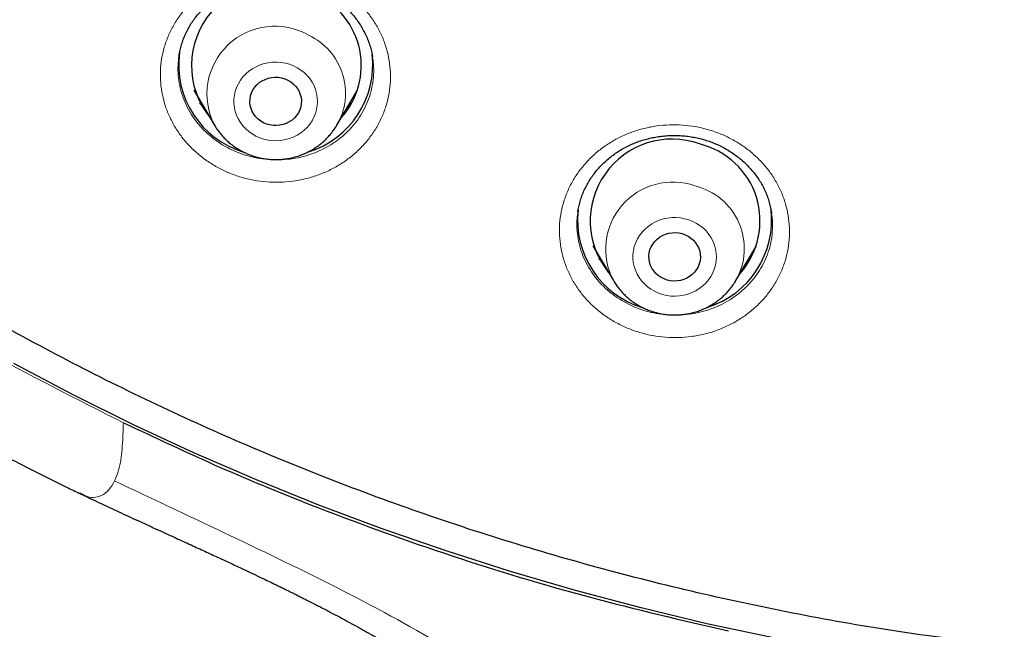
# Model space of a CAD drawing. Header units: millimetres. Extents: x 8 to 971, y 12 to 977.
# Tile 126 of 196: x 321 to 338, y 756 to 766. Entities that reach past the tile are written whole.
import ezdxf

# ---------------------------------------------------------------- set-up
doc = ezdxf.new("R2010")
doc.units = ezdxf.units.MM

msp = doc.modelspace()

# ---------------------------------------------------------------- linework, layer by layer
at = {"color": 7, "linetype": 'Continuous', "lineweight": 30}
for p, q in [((323.42, 765.813), (323.42, 765.806)), ((326.804, 765.782), (326.803, 765.792)), ((323.682, 765.211), (324.041, 764.602)), ((326.181, 764.602), (326.54, 765.211)), ((323.852, 764.923), (323.782, 764.988)), ((330.394, 763.096), (330.394, 763.092)), ((333.779, 763.06), (333.777, 763.074)), ((330.654, 762.497), (331.014, 761.888)), ((333.153, 761.888), (333.513, 762.497)), ((330.825, 762.209), (330.762, 762.267)), ((333.156, 761.891), (333.153, 761.888))]:
    msp.add_line(p, q, dxfattribs=at)
at = {"color": 252, "linetype": 'Continuous', "lineweight": 0, "flags": 128}
for points in [[(324.766, 764.412), (324.834, 764.382), (324.905, 764.358), (324.979, 764.342), (325.053, 764.333), (325.128, 764.331), (325.203, 764.336), (325.277, 764.349), (325.35, 764.368), (325.419, 764.395), (325.486, 764.428), (325.548, 764.467), (325.606, 764.512), (325.659, 764.563), (325.705, 764.618), (325.746, 764.678), (325.78, 764.741), (325.806, 764.807), (325.826, 764.875), (325.837, 764.945), (325.841, 765.016), (325.837, 765.086), (325.826, 765.156), (325.807, 765.225), (325.781, 765.291), (325.747, 765.354), (325.707, 765.414), (325.66, 765.469), (325.608, 765.52), (325.55, 765.565), (325.488, 765.605), (325.421, 765.638), (325.352, 765.665), (325.28, 765.685), (325.206, 765.698), (325.131, 765.703), (325.056, 765.701), (324.981, 765.692), (324.908, 765.676), (324.837, 765.653), (324.769, 765.623), (324.704, 765.587), (324.644, 765.545), (324.588, 765.497), (324.539, 765.444), (324.495, 765.386), (324.458, 765.325), (324.428, 765.26), (324.405, 765.193), (324.389, 765.124), (324.381, 765.053), (324.381, 764.983), (324.389, 764.912), (324.404, 764.843), (324.427, 764.776), (324.457, 764.711), (324.494, 764.65), (324.537, 764.592), (324.587, 764.539), (324.642, 764.491), (324.702, 764.448), (324.766, 764.412)], [(331.872, 761.646), (331.945, 761.629), (332.019, 761.619), (332.094, 761.617), (332.169, 761.621), (332.243, 761.633), (332.316, 761.652), (332.386, 761.678), (332.453, 761.711), (332.515, 761.749), (332.574, 761.794), (332.627, 761.844), (332.674, 761.899), (332.715, 761.958), (332.75, 762.021), (332.777, 762.087), (332.797, 762.155), (332.809, 762.225), (332.814, 762.295), (332.811, 762.366), (332.8, 762.436), (332.782, 762.504), (332.756, 762.571), (332.723, 762.634), (332.684, 762.694), (332.638, 762.75), (332.586, 762.801), (332.529, 762.847), (332.467, 762.887), (332.401, 762.921), (332.331, 762.949), (332.259, 762.969), (332.186, 762.983), (332.111, 762.989), (332.035, 762.988), (331.961, 762.98), (331.887, 762.964), (331.816, 762.942), (331.748, 762.912), (331.683, 762.877), (331.622, 762.835), (331.566, 762.787), (331.516, 762.735), (331.472, 762.678), (331.434, 762.617), (331.403, 762.552), (331.379, 762.485), (331.363, 762.416), (331.355, 762.346), (331.354, 762.275), (331.361, 762.205), (331.375, 762.136), (331.397, 762.068), (331.427, 762.003), (331.463, 761.941), (331.506, 761.883), (331.555, 761.829), (331.609, 761.781), (331.669, 761.738), (331.733, 761.701), (331.801, 761.67), (331.872, 761.646)]]:
    msp.add_lwpolyline(points, dxfattribs=at)
at = {"color": 7, "linetype": 'Continuous', "lineweight": 30, "flags": 128}
for points in [[(325.323, 765.39), (325.373, 765.361), (325.418, 765.326), (325.459, 765.285), (325.493, 765.24), (325.521, 765.191), (325.541, 765.14), (325.555, 765.086), (325.561, 765.031), (325.559, 764.976), (325.549, 764.921), (325.532, 764.868), (325.508, 764.818), (325.477, 764.771), (325.439, 764.728), (325.396, 764.69), (325.348, 764.658), (325.296, 764.632), (325.241, 764.612), (325.184, 764.6), (325.125, 764.594), (325.067, 764.596), (325.009, 764.605), (324.952, 764.621), (324.899, 764.644), (324.849, 764.673), (324.803, 764.708), (324.763, 764.749), (324.729, 764.794), (324.701, 764.842), (324.68, 764.894), (324.667, 764.948), (324.661, 765.003), (324.663, 765.058), (324.673, 765.113), (324.69, 765.166), (324.714, 765.216), (324.745, 765.263), (324.782, 765.306), (324.825, 765.344), (324.873, 765.376), (324.925, 765.402), (324.98, 765.422), (325.037, 765.434), (325.096, 765.44), (325.155, 765.438), (325.213, 765.429), (325.269, 765.413), (325.323, 765.39)], [(332.214, 762.708), (332.269, 762.688), (332.321, 762.662), (332.369, 762.63), (332.412, 762.592), (332.449, 762.549), (332.48, 762.502), (332.505, 762.452), (332.522, 762.399), (332.531, 762.344), (332.533, 762.289), (332.528, 762.234), (332.514, 762.18), (332.493, 762.128), (332.466, 762.08), (332.431, 762.035), (332.391, 761.994), (332.346, 761.959), (332.296, 761.93), (332.242, 761.907), (332.186, 761.891), (332.128, 761.882), (332.069, 761.88), (332.01, 761.886), (331.953, 761.898), (331.898, 761.918), (331.846, 761.944), (331.798, 761.976), (331.755, 762.014), (331.718, 762.057), (331.687, 762.104), (331.662, 762.154), (331.645, 762.207), (331.636, 762.261), (331.634, 762.317), (331.64, 762.372), (331.653, 762.426), (331.674, 762.477), (331.701, 762.526), (331.736, 762.571), (331.776, 762.612), (331.821, 762.647), (331.871, 762.676), (331.925, 762.699), (331.981, 762.715), (332.039, 762.724), (332.098, 762.726), (332.157, 762.72), (332.214, 762.708)], [(333.81, 755.65), (332.649, 755.897), (331.496, 756.172), (330.351, 756.476), (329.215, 756.807), (328.088, 757.167), (326.972, 757.554), (325.867, 757.968), (324.773, 758.409), (323.693, 758.877), (322.626, 759.372), (321.573, 759.893), (320.535, 760.439)]]:
    msp.add_lwpolyline(points, dxfattribs=at)
at = {"color": 7, "linetype": 'Continuous', "lineweight": 30}
for centre, radius, start, end in [((325.083, 765.641), 1.443, 59.3938, 219.2559), ((325.239, 765.643), 1.368, 317.9864, 64.9594), ((325.009, 765.658), 1.594, 172.3762, 253.8059), ((325.212, 765.66), 1.595, 287.2043, 6.4816), ((332.038, 762.929), 1.429, 70.3126, 219.7821), ((332.195, 762.931), 1.381, 318.3899, 76.4398), ((331.982, 762.946), 1.596, 173.9228, 253.0815), ((332.185, 762.945), 1.595, 287.0907, 6.9545)]:
    msp.add_arc(centre, radius, start, end, dxfattribs=at)
at = {"color": 252, "linetype": 'Continuous', "lineweight": 0}
for centre, radius, start, end in [((325.095, 765.144), 1.186, 60.0413, 207.2761), ((325.214, 765.16), 1.117, 329.9868, 64.9062), ((332.052, 762.435), 1.174, 70.7844, 207.8424), ((332.172, 762.446), 1.129, 330.5705, 76.341)]:
    msp.add_arc(centre, radius, start, end, dxfattribs=at)
at = {"color": 7, "linetype": 'Continuous', "lineweight": 30}
for points, knots in [([(340.08, 755.314), (338.877, 755.42), (336.473, 755.633), (332.915, 756.297), (329.422, 757.208), (326.048, 758.376), (322.809, 759.778), (319.723, 761.402), (316.782, 763.249), (314.004, 765.307), (311.407, 767.563), (309.006, 770.004), (306.816, 772.614), (304.851, 775.377), (303.123, 778.277), (301.642, 781.296), (300.418, 784.414), (299.458, 787.613), (298.768, 790.873), (298.352, 794.173), (298.213, 797.494), (298.352, 800.816), (298.768, 804.116), (299.458, 807.376), (300.418, 810.575), (301.642, 813.693), (303.123, 816.712), (304.851, 819.612), (306.816, 822.375), (309.006, 824.985), (311.407, 827.426), (314.004, 829.682), (316.782, 831.74), (319.723, 833.586), (322.809, 835.21), (326.021, 836.602), (329.339, 837.752), (332.744, 838.655), (336.213, 839.303), (339.725, 839.694), (343.26, 839.824), (346.794, 839.694), (350.306, 839.303), (353.775, 838.655), (357.18, 837.752), (360.498, 836.602), (363.71, 835.21), (366.796, 833.586), (369.737, 831.74), (372.515, 829.682), (375.112, 827.426), (377.513, 824.985), (379.703, 822.375), (381.668, 819.612), (383.396, 816.712), (384.877, 813.693), (386.101, 810.575), (387.061, 807.376), (387.751, 804.116), (388.167, 800.816), (388.306, 797.494), (388.167, 794.173), (387.751, 790.873), (387.061, 787.613), (386.101, 784.414), (384.877, 781.296), (383.396, 778.277), (381.668, 775.377), (379.703, 772.614), (377.513, 770.004), (375.112, 767.563), (372.515, 765.307), (369.737, 763.249), (366.796, 761.402), (363.71, 759.778), (360.471, 758.376), (357.097, 757.208), (353.604, 756.297), (350.047, 755.633), (347.642, 755.42), (346.439, 755.314)], [0, 0, 0, 0, 0.013106, 0.026212, 0.039318, 0.052424, 0.065212, 0.078, 0.090788, 0.103576, 0.116364, 0.129151, 0.141939, 0.154727, 0.167515, 0.180303, 0.193091, 0.205879, 0.218667, 0.231454, 0.244242, 0.25703, 0.269818, 0.282606, 0.295394, 0.308182, 0.32097, 0.333758, 0.346545, 0.359333, 0.372121, 0.384909, 0.397697, 0.410485, 0.423273, 0.436061, 0.448848, 0.461636, 0.474424, 0.487212, 0.5, 0.512788, 0.525576, 0.538364, 0.551152, 0.563939, 0.576727, 0.589515, 0.602303, 0.615091, 0.627879, 0.640667, 0.653455, 0.666242, 0.67903, 0.691818, 0.704606, 0.717394, 0.730182, 0.74297, 0.755758, 0.768546, 0.781333, 0.794121, 0.806909, 0.819697, 0.832485, 0.845273, 0.858061, 0.870849, 0.883636, 0.896424, 0.909212, 0.922, 0.934788, 0.947576, 0.960682, 0.973788, 0.986894, 1, 1, 1, 1]), ([(295.761, 798.284), (295.761, 798.263), (295.761, 798.222), (295.761, 798.149), (295.761, 798.067), (295.761, 797.979), (295.762, 797.883), (295.762, 797.757), (295.764, 797.596), (295.766, 797.403), (295.77, 797.199), (295.775, 796.986), (295.782, 796.764), (295.789, 796.548), (295.797, 796.344), (295.805, 796.154), (295.814, 795.97), (295.824, 795.791), (295.833, 795.617), (295.844, 795.449), (295.854, 795.288), (295.863, 795.151), (295.871, 795.042), (295.877, 794.964), (295.881, 794.907), (295.884, 794.865), (295.887, 794.826), (295.891, 794.78), (295.896, 794.717), (295.903, 794.632), (295.912, 794.527), (295.921, 794.415), (295.937, 794.242), (295.958, 794.008), (295.989, 793.708), (296.02, 793.421), (296.051, 793.149), (296.082, 792.893), (296.115, 792.63), (296.151, 792.358), (296.191, 792.075), (296.235, 791.774), (296.285, 791.453), (296.34, 791.11), (296.403, 790.746), (296.472, 790.361), (296.549, 789.956), (296.635, 789.529), (296.729, 789.082), (296.815, 788.695), (296.89, 788.372), (296.95, 788.119), (297.013, 787.864), (297.075, 787.617), (297.133, 787.388), (297.186, 787.188), (297.232, 787.015), (297.272, 786.869), (297.306, 786.745), (297.334, 786.644), (297.356, 786.565), (297.373, 786.506), (297.385, 786.465), (297.395, 786.43), (297.405, 786.393), (297.418, 786.349), (297.433, 786.295), (297.451, 786.233), (297.477, 786.145), (297.511, 786.028), (297.556, 785.876), (297.608, 785.704), (297.668, 785.508), (297.736, 785.289), (297.813, 785.047), (297.899, 784.783), (297.992, 784.503), (298.09, 784.217), (298.189, 783.93), (298.361, 783.449), (298.61, 782.778), (298.947, 781.929), (299.296, 781.103), (299.631, 780.351), (299.949, 779.671), (300.247, 779.061), (300.546, 778.472), (300.843, 777.908), (301.111, 777.415), (301.349, 776.99), (301.557, 776.627), (301.727, 776.337), (301.858, 776.115), (301.951, 775.961), (302.037, 775.819), (302.114, 775.692), (302.177, 775.59), (302.227, 775.509), (302.265, 775.447), (302.297, 775.396), (302.325, 775.351), (302.354, 775.305), (302.388, 775.251), (302.432, 775.18), (302.489, 775.091), (302.558, 774.982), (302.639, 774.855), (302.733, 774.71), (302.838, 774.548), (302.956, 774.369), (303.087, 774.172), (303.231, 773.958), (303.389, 773.727), (303.577, 773.455), (303.792, 773.149), (304.03, 772.818), (304.323, 772.417), (304.67, 771.954), (305.072, 771.433), (305.469, 770.935), (305.858, 770.46), (306.239, 770.006), (306.612, 769.574), (306.975, 769.163), (307.329, 768.773), (307.672, 768.403), (308.004, 768.053), (308.323, 767.722), (308.631, 767.411), (308.925, 767.118), (309.215, 766.834), (309.504, 766.556), (309.798, 766.279), (310.093, 766.006), (310.391, 765.734), (310.834, 765.337), (311.43, 764.82), (312.187, 764.19), (312.873, 763.644), (313.483, 763.175), (313.888, 762.873), (314.166, 762.669), (314.31, 762.564), (314.438, 762.472), (314.549, 762.392), (314.646, 762.323), (314.728, 762.265), (314.793, 762.219), (314.836, 762.189), (314.864, 762.169), (314.884, 762.155), (314.908, 762.138), (314.941, 762.115), (314.991, 762.08), (315.064, 762.029), (315.161, 761.962), (315.281, 761.88), (315.422, 761.783), (315.586, 761.671), (315.773, 761.546), (315.982, 761.407), (316.215, 761.254), (316.471, 761.088), (316.751, 760.909), (317.056, 760.717), (317.384, 760.514), (317.736, 760.301), (318.109, 760.079), (318.505, 759.848), (318.926, 759.609), (319.376, 759.359), (319.855, 759.099), (320.364, 758.831), (320.9, 758.557), (321.344, 758.336), (321.61, 758.209), (321.686, 758.173)], [0, 0, 0, 0, 0.001286, 0.002533, 0.004186, 0.005939, 0.007857, 0.009946, 0.013573, 0.017621, 0.021591, 0.025897, 0.030492, 0.035025, 0.038959, 0.042786, 0.046505, 0.050118, 0.053624, 0.057022, 0.060313, 0.063344, 0.065353, 0.066928, 0.06807, 0.068793, 0.069517, 0.070434, 0.071543, 0.073382, 0.075571, 0.077883, 0.080242, 0.08605, 0.092126, 0.098472, 0.10351, 0.108705, 0.114058, 0.119568, 0.125274, 0.131388, 0.137944, 0.144941, 0.152378, 0.160257, 0.168577, 0.177337, 0.186539, 0.196182, 0.201303, 0.20654, 0.211893, 0.217157, 0.221911, 0.226142, 0.229652, 0.232698, 0.23528, 0.237397, 0.239049, 0.240223, 0.241056, 0.241659, 0.242412, 0.24335, 0.244473, 0.24578, 0.247273, 0.249991, 0.253166, 0.256798, 0.260885, 0.265527, 0.270643, 0.276235, 0.282277, 0.288403, 0.294494, 0.300548, 0.319236, 0.337571, 0.355555, 0.373186, 0.387038, 0.400664, 0.413921, 0.426657, 0.438873, 0.4475, 0.455847, 0.463914, 0.46762, 0.471263, 0.474643, 0.477588, 0.480098, 0.48184, 0.483287, 0.484439, 0.485428, 0.486442, 0.487677, 0.489264, 0.491415, 0.493992, 0.496993, 0.500421, 0.504273, 0.508551, 0.513255, 0.518383, 0.523937, 0.529916, 0.538138, 0.546239, 0.554194, 0.567681, 0.580726, 0.593327, 0.605487, 0.617203, 0.628477, 0.639309, 0.649698, 0.659645, 0.669149, 0.678211, 0.686831, 0.695009, 0.702744, 0.710761, 0.718641, 0.726537, 0.734449, 0.742378, 0.761557, 0.78083, 0.800198, 0.813033, 0.82591, 0.829773, 0.83324, 0.836311, 0.838986, 0.841266, 0.843277, 0.844829, 0.845924, 0.846363, 0.846809, 0.847364, 0.8481, 0.849162, 0.850954, 0.853264, 0.85609, 0.859433, 0.863293, 0.86767, 0.872563, 0.877973, 0.883922, 0.89039, 0.89738, 0.904889, 0.912919, 0.921311, 0.930205, 0.939601, 0.949499, 0.960115, 0.971254, 0.982914, 0.995097, 1, 1, 1, 1]), ([(323.421, 765.806), (323.422, 765.816), (323.428, 765.859), (323.444, 765.934), (323.471, 766.03), (323.504, 766.124), (323.544, 766.215), (323.589, 766.303), (323.64, 766.387), (323.698, 766.468), (323.76, 766.546), (323.829, 766.621), (323.904, 766.692), (323.983, 766.759), (324.068, 766.822), (324.156, 766.88), (324.249, 766.933), (324.344, 766.98), (324.441, 767.021), (324.54, 767.055), (324.641, 767.084), (324.743, 767.107), (324.848, 767.123), (324.954, 767.134), (325.061, 767.139), (325.169, 767.138), (325.278, 767.13), (325.386, 767.117), (325.492, 767.097), (325.597, 767.071), (325.7, 767.04), (325.8, 767.003), (325.875, 766.97), (325.917, 766.949), (325.927, 766.944)], [0, 0, 0, 0, 0.0102163, 0.0437306, 0.0771506, 0.1104047, 0.1434259, 0.1761629, 0.2085712, 0.2407315, 0.273093, 0.3057688, 0.3387031, 0.3718183, 0.4050286, 0.4382303, 0.4713009, 0.5041496, 0.5366925, 0.5688647, 0.6006557, 0.632299, 0.6642138, 0.6963959, 0.7288061, 0.761392, 0.7940949, 0.8268493, 0.8595774, 0.89221, 0.9246962, 0.9569994, 0.9890979, 1, 1, 1, 1]), ([(325.927, 766.944), (325.943, 766.936), (325.988, 766.912), (326.063, 766.869), (326.149, 766.812), (326.231, 766.75), (326.31, 766.682), (326.385, 766.61), (326.455, 766.534), (326.519, 766.454), (326.578, 766.37), (326.631, 766.284), (326.678, 766.195), (326.719, 766.105), (326.753, 766.013), (326.779, 765.919), (326.796, 765.846), (326.802, 765.803), (326.803, 765.792)], [0, 0, 0, 0, 0.032338, 0.0983, 0.164648, 0.231566, 0.298993, 0.366834, 0.434985, 0.503321, 0.571708, 0.639976, 0.708002, 0.775701, 0.842986, 0.909818, 0.976572, 1, 1, 1, 1]), ([(326.436, 764.983), (326.427, 764.974), (326.405, 764.95), (326.38, 764.929), (326.366, 764.916)], [0, 0, 0, 0, 0.4203801, 1, 1, 1, 1]), ([(324.042, 764.601), (324.048, 764.591), (324.069, 764.555), (324.11, 764.496), (324.166, 764.426), (324.227, 764.36), (324.294, 764.299), (324.365, 764.243), (324.44, 764.192), (324.5, 764.157), (324.534, 764.14), (324.542, 764.136)], [0, 0, 0, 0, 0.052098, 0.18161, 0.311314, 0.441213, 0.571338, 0.701682, 0.832256, 0.963048, 1, 1, 1, 1]), ([(324.542, 764.136), (324.56, 764.127), (324.606, 764.105), (324.682, 764.075), (324.77, 764.047), (324.859, 764.026), (324.95, 764.011), (325.042, 764.002), (325.134, 764.001), (325.227, 764.006), (325.318, 764.017), (325.409, 764.036), (325.498, 764.061), (325.585, 764.092), (325.669, 764.129), (325.75, 764.173), (325.827, 764.222), (325.9, 764.276), (325.969, 764.336), (326.033, 764.401), (326.091, 764.47), (326.141, 764.537), (326.168, 764.582), (326.18, 764.602)], [0, 0, 0, 0, 0.032652, 0.081472, 0.130336, 0.179259, 0.228235, 0.277254, 0.326311, 0.375395, 0.424493, 0.473596, 0.522695, 0.571777, 0.620833, 0.669852, 0.718825, 0.767738, 0.816587, 0.865358, 0.914048, 0.962657, 1, 1, 1, 1]), ([(330.393, 763.096), (330.393, 763.099), (330.398, 763.134), (330.412, 763.201), (330.437, 763.295), (330.469, 763.387), (330.507, 763.477), (330.552, 763.565), (330.603, 763.65), (330.661, 763.734), (330.724, 763.814), (330.793, 763.892), (330.867, 763.965), (330.946, 764.033), (331.029, 764.097), (331.116, 764.155), (331.205, 764.207), (331.298, 764.254), (331.393, 764.295), (331.491, 764.33), (331.593, 764.36), (331.697, 764.385), (331.803, 764.403), (331.911, 764.416), (332.019, 764.422), (332.128, 764.422), (332.236, 764.417), (332.344, 764.404), (332.449, 764.386), (332.53, 764.368), (332.576, 764.355), (332.588, 764.352)], [0, 0, 0, 0, 0.003078, 0.040085, 0.076802, 0.113173, 0.149287, 0.185625, 0.222315, 0.259295, 0.296467, 0.333742, 0.371003, 0.408112, 0.444965, 0.481474, 0.517558, 0.55321, 0.58862, 0.624336, 0.660342, 0.696594, 0.733039, 0.769609, 0.806235, 0.842826, 0.879309, 0.915624, 0.951728, 0.987593, 1, 1, 1, 1]), ([(332.588, 764.352), (332.604, 764.347), (332.654, 764.332), (332.736, 764.303), (332.833, 764.263), (332.927, 764.217), (333.019, 764.165), (333.107, 764.108), (333.192, 764.046), (333.272, 763.979), (333.348, 763.908), (333.419, 763.833), (333.484, 763.755), (333.543, 763.674), (333.595, 763.59), (333.642, 763.504), (333.682, 763.415), (333.717, 763.323), (333.745, 763.228), (333.766, 763.14), (333.774, 763.084), (333.777, 763.061)], [0, 0, 0, 0, 0.026375, 0.079988, 0.133911, 0.188282, 0.243046, 0.298134, 0.353462, 0.408926, 0.464413, 0.519792, 0.574961, 0.629845, 0.68439, 0.738545, 0.792623, 0.847687, 0.903416, 0.959685, 1, 1, 1, 1]), ([(333.409, 762.271), (333.402, 762.263), (333.381, 762.24), (333.357, 762.219), (333.34, 762.205)], [0, 0, 0, 0, 0.320576, 1, 1, 1, 1]), ([(331.014, 761.887), (331.029, 761.862), (331.06, 761.812), (331.114, 761.742), (331.173, 761.674), (331.237, 761.611), (331.307, 761.552), (331.38, 761.499), (331.457, 761.451), (331.538, 761.409), (331.622, 761.373), (331.688, 761.35), (331.726, 761.339), (331.734, 761.336)], [0, 0, 0, 0, 0.094288, 0.1911563, 0.2881569, 0.3853266, 0.482659, 0.5801599, 0.6778263, 0.7756524, 0.8736296, 0.9717461, 1, 1, 1, 1]), ([(331.734, 761.336), (331.754, 761.331), (331.803, 761.318), (331.884, 761.302), (331.975, 761.291), (332.068, 761.287), (332.16, 761.289), (332.252, 761.298), (332.343, 761.313), (332.433, 761.335), (332.521, 761.364), (332.606, 761.398), (332.688, 761.439), (332.767, 761.486), (332.842, 761.538), (332.913, 761.596), (332.979, 761.658), (333.04, 761.725), (333.095, 761.797), (333.134, 761.853), (333.152, 761.885), (333.155, 761.892)], [0, 0, 0, 0, 0.037092, 0.092954, 0.148859, 0.204808, 0.260792, 0.316799, 0.372816, 0.428831, 0.484835, 0.540814, 0.596756, 0.652647, 0.708479, 0.764245, 0.819923, 0.875513, 0.931007, 0.986402, 1, 1, 1, 1]), ([(322.449, 759.406), (323.007, 759.144), (324.125, 758.619), (326.038, 757.835), (328.187, 757.064), (330.582, 756.337), (332.21, 755.959), (333.025, 755.77)], [0, 0, 0, 0, 0.165872, 0.331913, 0.554474, 0.776942, 1, 1, 1, 1]), ([(321.695, 758.167), (321.817, 758.109), (322.056, 757.996), (322.404, 757.834), (322.733, 757.683), (323.042, 757.542), (323.329, 757.41), (323.594, 757.289), (323.838, 757.177), (324.063, 757.074), (324.275, 756.976), (324.474, 756.883), (324.658, 756.796), (324.816, 756.721), (324.95, 756.657), (325.059, 756.605), (325.144, 756.563), (325.216, 756.529), (325.277, 756.499), (325.336, 756.469), (325.394, 756.441), (325.457, 756.41), (325.524, 756.376), (325.59, 756.343), (325.649, 756.313), (325.694, 756.29), (325.731, 756.271), (325.77, 756.252), (325.821, 756.225), (325.885, 756.193), (325.962, 756.153), (326.112, 756.074), (326.335, 755.956), (326.548, 755.839), (326.686, 755.762), (326.741, 755.731), (326.786, 755.705), (326.823, 755.684), (326.859, 755.663), (326.903, 755.638), (326.976, 755.596), (327.07, 755.54), (327.177, 755.476), (327.273, 755.419), (327.353, 755.37), (327.416, 755.331), (327.473, 755.295), (327.538, 755.253), (327.617, 755.203), (327.7, 755.15), (327.779, 755.098), (327.865, 755.041), (327.953, 754.981), (328.043, 754.919), (328.132, 754.857), (328.21, 754.802), (328.274, 754.755), (328.327, 754.717), (328.369, 754.686), (328.397, 754.665), (328.413, 754.653), (328.419, 754.648), (328.423, 754.646), (328.425, 754.644), (328.433, 754.638), (328.445, 754.627), (328.462, 754.614), (328.485, 754.594), (328.512, 754.571), (328.54, 754.547), (328.563, 754.526), (328.578, 754.512), (328.593, 754.499), (328.608, 754.485), (328.625, 754.469), (328.644, 754.451), (328.667, 754.43), (328.689, 754.409), (328.711, 754.388), (328.725, 754.374), (328.741, 754.358), (328.761, 754.339), (328.781, 754.319), (328.796, 754.304), (328.804, 754.296)], [0, 0, 0, 0, 0.039317, 0.076509, 0.111573, 0.144508, 0.175314, 0.203495, 0.229618, 0.253684, 0.275692, 0.298202, 0.318052, 0.335243, 0.349773, 0.361642, 0.37085, 0.377777, 0.385161, 0.391069, 0.397491, 0.404426, 0.411876, 0.419798, 0.42665, 0.431638, 0.434866, 0.439107, 0.44484, 0.452067, 0.460785, 0.470905, 0.503201, 0.537274, 0.544814, 0.551268, 0.5566, 0.560811, 0.564409, 0.569524, 0.576396, 0.590573, 0.603577, 0.615359, 0.62538, 0.633127, 0.638543, 0.646981, 0.657836, 0.668434, 0.67868, 0.688526, 0.7019, 0.713655, 0.725704, 0.738572, 0.74752, 0.756338, 0.764549, 0.769664, 0.774189, 0.779584, 0.786004, 0.803036, 0.819636, 0.835729, 0.851772, 0.869218, 0.887422, 0.905396, 0.912467, 0.918885, 0.924937, 0.930947, 0.937104, 0.943762, 0.952327, 0.961201, 0.966865, 0.973777, 0.978382, 0.983389, 0.990442, 1, 1, 1, 1])]:
    msp.add_open_spline(points, degree=3, knots=knots, dxfattribs=at)
at = {"color": 252, "linetype": 'Continuous', "lineweight": 0}
for points, knots in [([(322.449, 759.406), (321.621, 759.825), (319.961, 760.664), (317.582, 762.104), (315.295, 763.667), (313.121, 765.36), (311.029, 767.208), (309.03, 769.213), (307.141, 771.378), (305.405, 773.658), (303.828, 776.038), (302.422, 778.507), (301.194, 781.053), (300.146, 783.669), (299.283, 786.349), (298.606, 789.08), (298.121, 791.846), (297.817, 794.632), (297.78, 796.495), (297.761, 797.426)], [0, 0, 0, 0, 0.056574, 0.113415, 0.17016, 0.226689, 0.283221, 0.342868, 0.402514, 0.462416, 0.522329, 0.581975, 0.64161, 0.701258, 0.760903, 0.820805, 0.880718, 0.940364, 1, 1, 1, 1]), ([(326.054, 767.099), (326.055, 767.098), (326.122, 767.065), (326.251, 766.991), (326.43, 766.861), (326.592, 766.714), (326.735, 766.55), (326.858, 766.374), (326.959, 766.186), (327.036, 765.988), (327.089, 765.784), (327.117, 765.576), (327.119, 765.367), (327.097, 765.159), (327.049, 764.954), (326.976, 764.756), (326.88, 764.567), (326.762, 764.389), (326.622, 764.225), (326.463, 764.077), (326.288, 763.945), (326.096, 763.834), (325.893, 763.743), (325.68, 763.673), (325.459, 763.627), (325.234, 763.604), (325.007, 763.604), (324.782, 763.628), (324.561, 763.675), (324.351, 763.743), (324.155, 763.83), (323.97, 763.935), (323.794, 764.061), (323.631, 764.207), (323.486, 764.369), (323.362, 764.545), (323.26, 764.733), (323.181, 764.929), (323.127, 765.133), (323.097, 765.341), (323.092, 765.55), (323.114, 765.759), (323.16, 765.963), (323.231, 766.162), (323.326, 766.352), (323.443, 766.53), (323.581, 766.695), (323.739, 766.845), (323.914, 766.977), (324.104, 767.09), (324.306, 767.182), (324.519, 767.253), (324.739, 767.301), (324.964, 767.326), (325.191, 767.327), (325.416, 767.305), (325.637, 767.259), (325.852, 767.192), (325.987, 767.13), (326.054, 767.099)], [0, 0, 0, 0, 0.0001435, 0.0179931, 0.0359001, 0.0537502, 0.0716001, 0.0895063, 0.1073562, 0.1252187, 0.1431371, 0.160999, 0.178881, 0.1968201, 0.2147016, 0.2326012, 0.2505593, 0.2684595, 0.2863685, 0.3043349, 0.3222445, 0.3401498, 0.3581127, 0.3760177, 0.3939071, 0.4118538, 0.4297433, 0.4476124, 0.4655384, 0.4834073, 0.5001246, 0.5168422, 0.5346981, 0.5526109, 0.570467, 0.5883226, 0.6062355, 0.6240903, 0.6419587, 0.6598832, 0.6777509, 0.6956391, 0.7135836, 0.7314717, 0.7493767, 0.7673381, 0.7852422, 0.8031526, 0.821119, 0.8390287, 0.8569303, 0.8748885, 0.8927898, 0.9106729, 0.9286133, 0.9464963, 0.9643117, 0.9821841, 1, 1, 1, 1]), ([(323.42, 765.806), (323.413, 765.753), (323.399, 765.642), (323.404, 765.47), (323.429, 765.294), (323.476, 765.121), (323.543, 764.955), (323.63, 764.795), (323.735, 764.646), (323.858, 764.508), (323.997, 764.384), (324.147, 764.277), (324.304, 764.188), (324.471, 764.114), (324.649, 764.056), (324.837, 764.016), (325.029, 763.995), (325.221, 763.995), (325.413, 764.014), (325.6, 764.053), (325.782, 764.112), (325.955, 764.189), (326.117, 764.283), (326.267, 764.394), (326.402, 764.52), (326.521, 764.659), (326.622, 764.81), (326.704, 764.97), (326.765, 765.138), (326.806, 765.311), (326.825, 765.488), (326.825, 765.646), (326.81, 765.743), (326.804, 765.782)], [0, 0, 0, 0, 0.02948, 0.062288, 0.095199, 0.128005, 0.160782, 0.193663, 0.22644, 0.259211, 0.292087, 0.324859, 0.35554, 0.38622, 0.419015, 0.451915, 0.484711, 0.51755, 0.550493, 0.583332, 0.616208, 0.649188, 0.682065, 0.714956, 0.747953, 0.780845, 0.813727, 0.846711, 0.879593, 0.912442, 0.945395, 0.978244, 1, 1, 1, 1]), ([(323.852, 764.923), (323.837, 764.935), (323.812, 764.956), (323.791, 764.979), (323.782, 764.988)], [0, 0, 0, 0, 0.60901, 1, 1, 1, 1]), ([(326.434, 764.979), (326.422, 764.966), (326.4, 764.942), (326.375, 764.922), (326.363, 764.912)], [0, 0, 0, 0, 0.5411175, 1, 1, 1, 1]), ([(332.665, 764.526), (332.665, 764.526), (332.738, 764.504), (332.88, 764.456), (333.082, 764.361), (333.272, 764.247), (333.447, 764.113), (333.604, 763.962), (333.743, 763.796), (333.86, 763.617), (333.955, 763.426), (334.026, 763.228), (334.073, 763.023), (334.094, 762.814), (334.091, 762.605), (334.061, 762.398), (334.007, 762.195), (333.929, 761.999), (333.826, 761.812), (333.702, 761.637), (333.558, 761.477), (333.394, 761.332), (333.214, 761.206), (333.02, 761.099), (332.814, 761.013), (332.598, 760.949), (332.376, 760.907), (332.151, 760.89), (331.924, 760.895), (331.705, 760.923), (331.495, 760.973), (331.291, 761.042), (331.092, 761.133), (330.902, 761.247), (330.726, 761.379), (330.567, 761.529), (330.428, 761.694), (330.309, 761.872), (330.213, 762.062), (330.14, 762.26), (330.091, 762.465), (330.068, 762.673), (330.07, 762.882), (330.097, 763.09), (330.15, 763.293), (330.227, 763.49), (330.328, 763.677), (330.451, 763.853), (330.594, 764.014), (330.756, 764.16), (330.935, 764.288), (331.129, 764.396), (331.334, 764.484), (331.549, 764.549), (331.771, 764.592), (331.996, 764.611), (332.222, 764.607), (332.447, 764.581), (332.592, 764.544), (332.665, 764.526)], [0, 0, 0, 0, 0.0001438, 0.0179937, 0.0359006, 0.0537509, 0.0716002, 0.0895068, 0.107357, 0.1252187, 0.143138, 0.1609996, 0.1788812, 0.1968206, 0.2147021, 0.2326016, 0.2505597, 0.26846, 0.2863693, 0.3043356, 0.3222451, 0.3401505, 0.3581129, 0.3760181, 0.3939076, 0.4118541, 0.4297434, 0.4476125, 0.4655386, 0.4834077, 0.5001252, 0.5168425, 0.5346984, 0.5526119, 0.5704676, 0.5883229, 0.606236, 0.6240908, 0.6419587, 0.659884, 0.6777515, 0.6956392, 0.7135851, 0.7314723, 0.7493775, 0.7673392, 0.7852434, 0.8031525, 0.82112, 0.8390295, 0.8569308, 0.874889, 0.8927903, 0.9106737, 0.9286137, 0.946497, 0.9643125, 0.9821846, 1, 1, 1, 1]), ([(330.394, 763.092), (330.388, 763.053), (330.373, 762.954), (330.373, 762.796), (330.392, 762.619), (330.434, 762.446), (330.496, 762.278), (330.578, 762.117), (330.679, 761.965), (330.798, 761.825), (330.933, 761.698), (331.082, 761.586), (331.244, 761.489), (331.413, 761.412), (331.586, 761.353), (331.765, 761.311), (331.952, 761.287), (332.144, 761.282), (332.336, 761.297), (332.525, 761.332), (332.708, 761.386), (332.884, 761.459), (333.049, 761.549), (333.202, 761.657), (333.341, 761.779), (333.464, 761.915), (333.57, 762.063), (333.657, 762.221), (333.723, 762.387), (333.77, 762.559), (333.794, 762.735), (333.799, 762.903), (333.785, 763.011), (333.779, 763.06)], [0, 0, 0, 0, 0.0223011, 0.0553042, 0.0882012, 0.1210546, 0.154011, 0.1868639, 0.2196862, 0.2526127, 0.2854338, 0.3182517, 0.3511722, 0.3839897, 0.4147128, 0.4454345, 0.4782758, 0.5112214, 0.5440621, 0.5769465, 0.6099355, 0.6428192, 0.6757417, 0.7087678, 0.7416891, 0.7746258, 0.8076675, 0.8406053, 0.8735312, 0.9065625, 0.9394896, 0.9723837, 1, 1, 1, 1]), ([(330.825, 762.207), (330.813, 762.218), (330.79, 762.236), (330.77, 762.258), (330.761, 762.268)], [0, 0, 0, 0, 0.541699, 1, 1, 1, 1]), ([(333.406, 762.265), (333.397, 762.255), (333.376, 762.233), (333.352, 762.213), (333.338, 762.201)], [0, 0, 0, 0, 0.421047, 1, 1, 1, 1]), ([(322.295, 758.389), (322.325, 758.465), (322.396, 758.642), (322.435, 758.997), (322.444, 759.27), (322.449, 759.407)], [0, 0, 0, 0, 0.274072, 0.636727, 1, 1, 1, 1]), ([(321.692, 758.184), (321.72, 758.166), (321.848, 758.084), (322.027, 758.098), (322.197, 758.221), (322.262, 758.333), (322.295, 758.389)], [0, 0, 0, 0, 0.126826, 0.562674, 0.781052, 1, 1, 1, 1]), ([(332.081, 752.316), (331.668, 752.735), (330.844, 753.573), (329.431, 754.643), (327.851, 755.649), (326.098, 756.587), (324.205, 757.489), (322.931, 758.089), (322.295, 758.389)], [0, 0, 0, 0, 0.155532, 0.310876, 0.466096, 0.644211, 0.822196, 1, 1, 1, 1])]:
    msp.add_open_spline(points, degree=3, knots=knots, dxfattribs=at)

doc.saveas('drawing.dxf')
